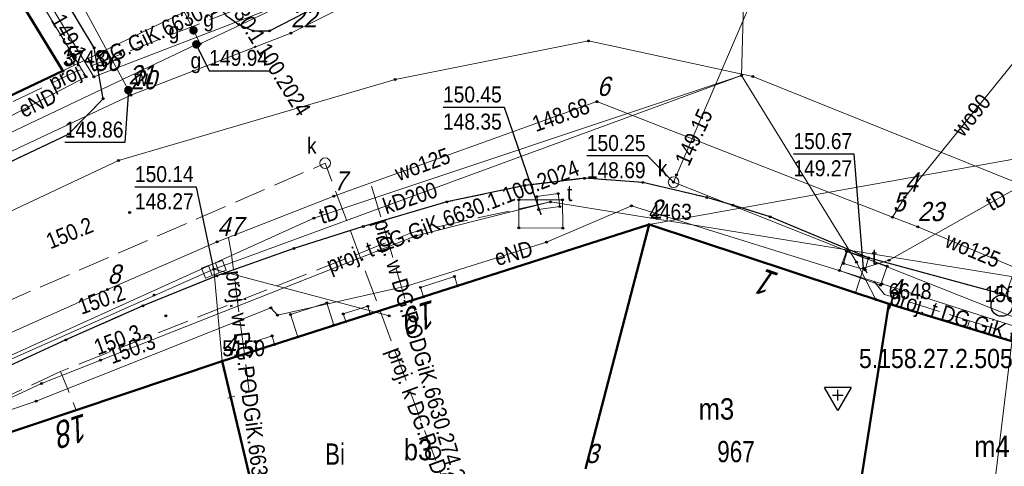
# Model space of a CAD drawing. Header units: metres. Extents: x 5551907 to 5556416, y 5709283 to 5712755.
# Tile 47 of 100: x 5554581 to 5554627, y 5710566 to 5710587. Entities that reach past the tile are written whole.
import ezdxf
from ezdxf.enums import TextEntityAlignment as Align

# ---------------------------------------------------------------- set-up
doc = ezdxf.new("R2010")
doc.units = ezdxf.units.M
for name, pattern in [('1.0_0.5', [1.5, 1, -0.5]), ('1.5_0.5', [2, 1.5, -0.5]), ('219-500', [0])]:
    doc.linetypes.add(name, pattern=pattern)
doc.layers.get('0').update_dxf_attribs({"color": 2, "lineweight": 5})
doc.styles.get("Standard").update_dxf_attribs({"font": 'Working1250', "width": 0.75})

# ---------------------------------------------------------------- blocks, each defined once
blk = doc.blocks.new('PUNKTBUD')
at = {"color": 0}
blk.add_circle((0, 0), 0.045, dxfattribs=at)
blk = doc.blocks.new('203')
at = {"linetype": 'Continuous', "lineweight": 0}
h = blk.add_hatch(color=0, dxfattribs=at)
edge = h.paths.add_edge_path()
edge.add_arc((0, 0), 0.045, 0, 360)
blk = doc.blocks.new('PW01')
at = {"linetype": 'Continuous', "lineweight": 13}
h = blk.add_hatch(color=0, dxfattribs=at)
edge = h.paths.add_edge_path()
edge.add_arc((0, 0), 0.045, 0, 360)
blk = doc.blocks.new('US22')
at = {"color": 0, "linetype": 'Continuous', "lineweight": 13}
blk.add_circle((0, 0), 0.25, dxfattribs=at)
blk = doc.blocks.new('US05')
at = {"color": 0, "linetype": 'Continuous', "lineweight": 13}
for p, q in [((-0.525, -0.25), (-0.525, 0.25)), ((-0.525, 0.25), (-0.175, 0.25)), ((-0.175, -0.25), (-0.175, 0.25)), ((-0.175, 0.25), (0.175, 0.25)), ((0.175, -0.25), (0.175, 0.25)), ((0.175, 0.25), (0.525, 0.25)), ((0.525, -0.25), (0.525, 0.25)), ((-0.525, -0.25), (-0.175, -0.25)), ((-0.175, -0.25), (0.175, -0.25)), ((0.175, -0.25), (0.525, -0.25))]:
    blk.add_line(p, q, dxfattribs=at)
blk = doc.blocks.new('US25')
at = {"linetype": 'Continuous', "lineweight": 0}
h = blk.add_hatch(color=0, dxfattribs=at)
edge = h.paths.add_edge_path()
edge.add_arc((0, 0), 0.2, 0, 360)
blk = doc.blocks.new('PIKIETAW1891')
at = {"color": 0}
blk.add_circle((0, 0), 0.045, dxfattribs=at)
blk = doc.blocks.new('US15')
at = {"color": 0, "linetype": 'Continuous', "lineweight": 13}
blk.add_circle((0, 0), 0.25, dxfattribs=at)
blk = doc.blocks.new('SUWH')
at = {"color": 0, "linetype": 'Continuous'}
for p in [(-0.354, 0.646), (0, 0.5), (0.354, 0.646)]:
    blk.add_line(p, (0, 1), dxfattribs=at)
blk.add_circle((0, 0), 0.5, dxfattribs=at)
blk = doc.blocks.new('OSSH')
at = {"color": 0}
for p, q in [((0, -0.721), (-0.624, 0.362)), ((0.626, 0.362), (-0.624, 0.362)), ((-0.25, 0), (0.25, 0)), ((0.626, 0.362), (0, -0.721)), ((0, -0.25), (0, 0.25))]:
    blk.add_line(p, q, dxfattribs=at)

msp = doc.modelspace()

# ---------------------------------------------------------------- linework, layer by layer
at = {"layer": '218-kontur użytku gruntowego', "color": 3, "linetype": 'CONTINUOUS', "lineweight": 18, "flags": 128}
for points in [[(5554582.58, 5710584.92), (5554577.31, 5710593.54)], [(5554577.31, 5710593.54), (5554582.58, 5710584.92)], [(5554566.39, 5710577.24), (5554582.58, 5710584.92)], [(5554582.58, 5710584.92), (5554566.39, 5710577.24)], [(5554610.13, 5710577.71), (5554590.07, 5710571.3)], [(5554590.07, 5710571.3), (5554610.13, 5710577.71)], [(5554610.13, 5710577.71), (5554607.14, 5710566.24)], [(5554607.14, 5710566.24), (5554610.13, 5710577.71)], [(5554621.39, 5710573.98), (5554610.13, 5710577.71)], [(5554610.13, 5710577.71), (5554621.39, 5710573.98)], [(5554633.71, 5710570.24), (5554621.39, 5710573.98)], [(5554621.39, 5710573.98), (5554633.71, 5710570.24)], [(5554590.07, 5710571.3), (5554576.33, 5710566.7)], [(5554576.33, 5710566.7), (5554590.07, 5710571.3)], [(5554592.59, 5710560.71), (5554590.07, 5710571.3)], [(5554590.07, 5710571.3), (5554592.59, 5710560.71)]]:
    msp.add_lwpolyline(points, dxfattribs=at)
at = {"layer": '219-działka ewidencyjna', "color": 7, "linetype": '219-500', "lineweight": 18, "flags": 128}
for points in [[(5554577.31, 5710593.54), (5554582.58, 5710584.92)], [(5554590.94, 5710588.99), (5554582.58, 5710584.92)], [(5554582.58, 5710584.92), (5554566.39, 5710577.24)], [(5554640.8, 5710583.2), (5554610.13, 5710577.71)], [(5554610.13, 5710577.71), (5554590.07, 5710571.3)], [(5554610.13, 5710577.71), (5554621.39, 5710573.98)], [(5554621.39, 5710573.98), (5554619.58, 5710562.45)], [(5554621.39, 5710573.98), (5554633.71, 5710570.24)], [(5554590.07, 5710571.3), (5554576.33, 5710566.7)], [(5554590.07, 5710571.3), (5554592.59, 5710560.71)]]:
    msp.add_lwpolyline(points, dxfattribs=at)
at = {"layer": '312-budynek ewidencyjny', "color": 7, "linetype": 'CONTINUOUS', "lineweight": 50, "flags": 128}
for points in [[(5554578.9, 5710590.94), (5554582.58, 5710584.92)], [(5554582.58, 5710584.92), (5554566.39, 5710577.24)], [(5554590.07, 5710571.3), (5554610.13, 5710577.71)], [(5554610.13, 5710577.71), (5554607.14, 5710566.24)], [(5554607.14, 5710566.24), (5554610.13, 5710577.71)], [(5554610.13, 5710577.71), (5554621.39, 5710573.98)], [(5554621.39, 5710573.98), (5554619.58, 5710562.45)], [(5554619.58, 5710562.45), (5554621.39, 5710573.98)], [(5554621.39, 5710573.98), (5554633.71, 5710570.24)], [(5554576.33, 5710566.7), (5554590.07, 5710571.3)], [(5554590.07, 5710571.3), (5554592.59, 5710560.71)], [(5554592.59, 5710560.71), (5554590.07, 5710571.3)]]:
    msp.add_lwpolyline(points, dxfattribs=at)
at = {"layer": 'chodnik', "color": 7, "linetype": '1.0_0.5', "lineweight": 18, "flags": 128}
for points in [[(5554580.73, 5710602.65), (5554589.28, 5710588.68), (5554590.26, 5710587.53), (5554590.85, 5710587.1), (5554591.52, 5710586.8), (5554592.29, 5710586.8), (5554603.4, 5710592.52), (5554615.15, 5710598.69), (5554617.21, 5710600.11), (5554618.71, 5710601.51), (5554618.99, 5710602.3), (5554618.94, 5710603.08), (5554618.27, 5710604.43), (5554617.52, 5710605.64), (5554609.56, 5710618.13), (5554603.83, 5710627.01), (5554603.24, 5710626.33), (5554608.74, 5710617.37), (5554609.9, 5710615.59), (5554611.61, 5710612.8), (5554614.01, 5710608.88), (5554615.06, 5710607.18), (5554617.8, 5710602.71), (5554616.61, 5710602.1), (5554609.38, 5710598.35), (5554607.6, 5710597.42), (5554602.95, 5710594.88), (5554590.94, 5710588.99), (5554587.37, 5710594.92), (5554582.25, 5710603.3)], [(5554530.05, 5710619.41), (5554536.9, 5710612.33), (5554538.94, 5710609.72), (5554540.25, 5710607.98), (5554541.46, 5710605.96), (5554548.74, 5710591.8), (5554550.96, 5710587.28), (5554551.74, 5710585.5), (5554552.4, 5710583.46), (5554554.54, 5710574.58), (5554555.2, 5710572.88), (5554555.73, 5710572.18), (5554556.14, 5710571.5), (5554557.22, 5710570.54), (5554558, 5710570.33), (5554558.91, 5710570.55), (5554570.69, 5710576.2), (5554582.84, 5710581.95), (5554584.47, 5710583.62), (5554584.05, 5710586.01), (5554575.05, 5710600.93), (5554573.43, 5710600.07), (5554576.91, 5710594.2), (5554577.31, 5710593.54), (5554578.9, 5710590.94), (5554582.58, 5710584.92), (5554566.39, 5710577.24), (5554555.92, 5710572.27), (5554553.04, 5710584.99), (5554549.6, 5710591.99), (5554546.51, 5710597.98), (5554542.07, 5710607.06), (5554540.4, 5710609.06), (5554537.53, 5710612.99), (5554535.31, 5710615.35), (5554530.03, 5710620.64)], [(5554701.94, 5710544.3), (5554700.74, 5710545.72), (5554686.94, 5710550.95), (5554676.86, 5710554.79), (5554657.36, 5710562.45), (5554644.05, 5710567.69), (5554634.22, 5710571.59), (5554626.43, 5710574.52), (5554620.44, 5710576.15), (5554615.82, 5710578.07), (5554614.07, 5710578.62), (5554612.84, 5710578.98), (5554609.83, 5710579.69), (5554607.1, 5710579.88), (5554604.29, 5710579.54), (5554600.63, 5710578.77), (5554596.7, 5710577.62), (5554593.44, 5710576.59), (5554589.82, 5710575.3), (5554586.34, 5710573.89), (5554582.72, 5710572.29), (5554575.58, 5710569.01), (5554564.32, 5710563.87), (5554562.8, 5710562.57), (5554562.14, 5710560.52), (5554562.19, 5710557.43), (5554569.93, 5710560.88), (5554577.48, 5710564.19), (5554576.33, 5710566.7), (5554590.07, 5710571.3), (5554610.13, 5710577.71), (5554621.39, 5710573.98), (5554633.71, 5710570.24), (5554643.52, 5710566.58), (5554644.29, 5710566.22), (5554644.46, 5710566.66), (5554645.25, 5710566.29), (5554645.11, 5710565.84), (5554645.84, 5710565.51), (5554645.96, 5710565.94), (5554646.76, 5710565.6), (5554646.6, 5710565.15), (5554648.61, 5710564.22), (5554648.79, 5710564.71), (5554649.54, 5710564.32), (5554649.37, 5710563.87), (5554650.83, 5710563.19), (5554650.97, 5710563.67), (5554651.74, 5710563.33), (5554651.6, 5710562.84), (5554652.55, 5710562.39), (5554652.72, 5710562.88), (5554653.52, 5710562.52), (5554653.37, 5710562.02), (5554654.28, 5710561.6), (5554654.43, 5710562.07), (5554655.19, 5710561.74), (5554655.01, 5710561.26), (5554657.89, 5710559.92), (5554658.33, 5710559.41), (5554673.9, 5710553.35), (5554680.52, 5710550.71), (5554691.66, 5710546.4), (5554700.19, 5710543.25), (5554700.94, 5710541.59), (5554701.56, 5710541.41), (5554701.89, 5710542.53)]]:
    msp.add_lwpolyline(points, close=True, dxfattribs=at)
at = {"layer": 'inny obiekt trwale związany z budynkiem (powierzchnia)', "color": 7, "linetype": 'CONTINUOUS', "lineweight": 18, "flags": 128}
for points in [[(5554599.53, 5710574.31), (5554599.39, 5710574.76), (5554600.98, 5710575.27), (5554601.12, 5710574.83)], [(5554593.63, 5710572.43), (5554593.28, 5710573.49), (5554594.98, 5710574.03), (5554595.32, 5710572.98)], [(5554595.88, 5710573.15), (5554595.76, 5710573.51), (5554596.91, 5710573.87), (5554597.02, 5710573.52)], [(5554591.73, 5710571.82), (5554591.6, 5710572.22), (5554592.41, 5710572.48), (5554592.53, 5710572.08)]]:
    msp.add_lwpolyline(points, close=True, dxfattribs=at)
at = {"layer": 'jezdnia', "color": 7, "linetype": '1.5_0.5', "lineweight": 18, "flags": 128}
msp.add_lwpolyline([(5554558, 5710570.33), (5554562.14, 5710560.52), (5554562.8, 5710562.57), (5554564.32, 5710563.87), (5554575.58, 5710569.01), (5554582.72, 5710572.29), (5554586.34, 5710573.89), (5554589.82, 5710575.3), (5554593.44, 5710576.59), (5554596.7, 5710577.62), (5554600.63, 5710578.77), (5554604.29, 5710579.54), (5554607.1, 5710579.88), (5554609.83, 5710579.69), (5554612.84, 5710578.98), (5554614.07, 5710578.62), (5554615.82, 5710578.07), (5554620.44, 5710576.15), (5554626.43, 5710574.52), (5554634.22, 5710571.59), (5554644.05, 5710567.69), (5554657.36, 5710562.45), (5554676.86, 5710554.79), (5554686.94, 5710550.95), (5554700.74, 5710545.72), (5554701.94, 5710544.3), (5554701.89, 5710542.53), (5554701.56, 5710541.41), (5554707.44, 5710538.78), (5554708.55, 5710539.84), (5554708.99, 5710540.24), (5554709.69, 5710540.89), (5554710.98, 5710541.56), (5554712.5, 5710541.41), (5554720.5, 5710538.63), (5554736.78, 5710533.06), (5554749.57, 5710528.78), (5554763.55, 5710524.1), (5554766.07, 5710523.24), (5554782.69, 5710517.85), (5554796.57, 5710513.51), (5554803.14, 5710511.53), (5554825.07, 5710504.76), (5554823.27, 5710511.18), (5554815.61, 5710513.72), (5554799.99, 5710518.83), (5554799.5, 5710519.11), (5554799.2, 5710519.56), (5554798.33, 5710521.27), (5554797.28, 5710521.23), (5554795.45, 5710521.76), (5554793.69, 5710523.21), (5554792.64, 5710522.93), (5554791.5, 5710521.88), (5554790.13, 5710521.95), (5554787.1, 5710522.84), (5554785.11, 5710523.52), (5554778.56, 5710525.61), (5554774.22, 5710526.97), (5554762.58, 5710530.76), (5554751.26, 5710534.52), (5554742.89, 5710537.3), (5554729.82, 5710541.69), (5554714.25, 5710546.74), (5554710.37, 5710548.38), (5554698.78, 5710552.52), (5554689.57, 5710555.85), (5554675.18, 5710561.06), (5554672.78, 5710561.9), (5554663.58, 5710565.38), (5554657.23, 5710567.94), (5554654.48, 5710569.13), (5554649.98, 5710571.75), (5554646.71, 5710574.28), (5554643.71, 5710577.08), (5554641.01, 5710580.08), (5554638.74, 5710583.42), (5554633.75, 5710592.48), (5554633.91, 5710593.77), (5554634.91, 5710595.04), (5554633.01, 5710599.07), (5554631.32, 5710598.71), (5554629.63, 5710599.6), (5554625.95, 5710606.2), (5554625.71, 5710607.17), (5554626.02, 5710607.96), (5554642.85, 5710629.44), (5554638.66, 5710629.24), (5554632.54, 5710621.1), (5554625.82, 5710612.21), (5554623.73, 5710611.37), (5554622.02, 5710612.5), (5554609.82, 5710629.69), (5554603.83, 5710627.01), (5554609.56, 5710618.13), (5554617.52, 5710605.64), (5554618.27, 5710604.43), (5554618.94, 5710603.08), (5554618.99, 5710602.3), (5554618.71, 5710601.51), (5554617.21, 5710600.11), (5554615.15, 5710598.69), (5554603.4, 5710592.52), (5554592.29, 5710586.8), (5554591.52, 5710586.8), (5554590.85, 5710587.1), (5554590.26, 5710587.53), (5554589.28, 5710588.68), (5554580.73, 5710602.65), (5554575.05, 5710600.93), (5554584.05, 5710586.01), (5554584.47, 5710583.62), (5554582.84, 5710581.95), (5554570.69, 5710576.2), (5554558.91, 5710570.55)], close=True, dxfattribs=at)
at = {"layer": 'krawężnik', "color": 7, "linetype": 'CONTINUOUS', "lineweight": 25, "flags": 128}
for points in [[(5554580.73, 5710602.65), (5554589.28, 5710588.68), (5554590.26, 5710587.53), (5554590.85, 5710587.1), (5554591.52, 5710586.8), (5554592.29, 5710586.8), (5554603.4, 5710592.52), (5554615.15, 5710598.69), (5554617.21, 5710600.11), (5554618.71, 5710601.51), (5554618.99, 5710602.3), (5554618.94, 5710603.08), (5554618.27, 5710604.43), (5554617.52, 5710605.64), (5554609.56, 5710618.13), (5554603.83, 5710627.01)], [(5554530.05, 5710619.41), (5554536.9, 5710612.33), (5554538.94, 5710609.72), (5554540.25, 5710607.98), (5554541.46, 5710605.96), (5554548.74, 5710591.8), (5554550.96, 5710587.28), (5554551.74, 5710585.5), (5554552.4, 5710583.46), (5554554.54, 5710574.58), (5554555.2, 5710572.88), (5554555.73, 5710572.18), (5554556.14, 5710571.5), (5554557.22, 5710570.54), (5554558, 5710570.33), (5554558.91, 5710570.55), (5554570.69, 5710576.2), (5554582.84, 5710581.95), (5554584.47, 5710583.62), (5554584.05, 5710586.01), (5554575.05, 5710600.93)], [(5554634.22, 5710571.59), (5554626.43, 5710574.52), (5554620.44, 5710576.15), (5554615.82, 5710578.07), (5554614.07, 5710578.62), (5554612.84, 5710578.98), (5554609.83, 5710579.69), (5554607.1, 5710579.88), (5554604.29, 5710579.54), (5554600.63, 5710578.77), (5554596.7, 5710577.62), (5554593.44, 5710576.59), (5554589.82, 5710575.3), (5554586.34, 5710573.89), (5554582.72, 5710572.29), (5554575.58, 5710569.01), (5554564.32, 5710563.87), (5554562.8, 5710562.57), (5554562.14, 5710560.52), (5554562.19, 5710557.43)]]:
    msp.add_lwpolyline(points, dxfattribs=at)
at = {"layer": 'przewód elektroenergetyczny podziemny', "color": 1, "linetype": 'CONTINUOUS', "lineweight": 18, "flags": 128}
for points in [[(5554743.5, 5710651.51), (5554730.66, 5710642.4), (5554721.73, 5710637.34), (5554709.05, 5710631.46), (5554706.29, 5710636.77), (5554691.58, 5710629.29), (5554676.4, 5710622.17), (5554643.26, 5710604.68), (5554631.88, 5710599.03), (5554628.03, 5710604.51), (5554618.42, 5710600.52), (5554598.73, 5710590.31), (5554584.04, 5710584.65), (5554571.96, 5710604.65), (5554563.95, 5710617.02), (5554555.71, 5710632), (5554544.41, 5710649.74), (5554530.65, 5710671.55), (5554500.98, 5710648.51), (5554494.46, 5710639.26)], [(5554574.14, 5710579.7), (5554583.67, 5710584.65), (5554549.09, 5710641.49), (5554545.38, 5710647.18), (5554531.24, 5710670.99)], [(5554556.79, 5710555.59), (5554569.67, 5710561.03), (5554576.34, 5710564.36), (5554575.78, 5710567.56), (5554581.33, 5710569.41), (5554592.35, 5710573.8), (5554592.67, 5710573.45), (5554598.77, 5710574.83), (5554605.31, 5710576.88), (5554609.3, 5710578.59), (5554621.07, 5710574.92), (5554632.35, 5710571.33), (5554633.76, 5710571.39), (5554648.72, 5710565.28)]]:
    msp.add_lwpolyline(points, dxfattribs=at)
at = {"layer": 'przewód gazowy', "color": 40, "linetype": 'CONTINUOUS', "lineweight": 18, "flags": 128}
for points in [[(5554534.9, 5710676.33), (5554535.22, 5710675.59), (5554535.75, 5710674.79), (5554545.14, 5710658.32), (5554550.12, 5710649.79), (5554550.16, 5710649.73), (5554552.95, 5710645.18), (5554555.53, 5710640.96), (5554561.93, 5710630.4), (5554565.95, 5710624.01), (5554566.14, 5710623.72), (5554571.17, 5710615.27), (5554571.92, 5710614), (5554576.63, 5710606.28), (5554582.68, 5710596.58), (5554587.77, 5710588.7), (5554588.08, 5710588.11), (5554588.72, 5710586.83), (5554589.03, 5710586.19)], [(5554589.03, 5710586.19), (5554612.16, 5710597.12), (5554624.07, 5710602.22), (5554624.32, 5710602.44)], [(5554589.03, 5710586.19), (5554588.85, 5710586.17), (5554576.93, 5710580.51), (5554570.9, 5710577.65), (5554569.93, 5710577.18), (5554561.28, 5710572.98), (5554558.2, 5710571.48), (5554556.84, 5710571.04), (5554551.07, 5710569)]]:
    msp.add_lwpolyline(points, dxfattribs=at)
at = {"layer": 'przewód kanalizacyjny', "color": 34, "linetype": 'CONTINUOUS', "lineweight": 18, "flags": 128}
for points in [[(5554622.18, 5710605.01), (5554611.28, 5710579.7), (5554627.32, 5710573.34), (5554648.75, 5710565.48)], [(5554558.8, 5710544.67), (5554558.09, 5710545.69), (5554554.41, 5710559.51), (5554560.08, 5710561.96), (5554575.12, 5710569.16), (5554589.68, 5710575.61), (5554614.47, 5710584.71)], [(5554589.68, 5710575.61), (5554597.91, 5710573.42)], [(5554589.68, 5710575.61), (5554590.07, 5710571.3)], [(5554627.32, 5710573.34), (5554625.65, 5710559.7), (5554628.38, 5710558.13), (5554622.14, 5710554.42)]]:
    msp.add_lwpolyline(points, dxfattribs=at)
at = {"layer": 'przewód kanalizacyjny - ob. projektowany', "color": 34, "linetype": '1.5_0.5', "lineweight": 18, "flags": 128}
msp.add_lwpolyline([(5554555.83, 5710563.62), (5554594.91, 5710580.59), (5554602.59, 5710559.95)], dxfattribs=at)
at = {"layer": 'przewód telekomunikacyjny podziemny', "color": 30, "linetype": 'CONTINUOUS', "lineweight": 18, "flags": 128}
for points in [[(5554615.9, 5710600.21), (5554615.89, 5710598.45), (5554614.73, 5710594.25), (5554614.47, 5710584.71), (5554619.87, 5710575.94)], [(5554374.01, 5710454.75), (5554369.95, 5710464.56), (5554368.86, 5710465.36), (5554380.31, 5710483.95), (5554389.55, 5710494.24), (5554395.67, 5710499.5), (5554427.9, 5710522.38), (5554455.78, 5710532.81), (5554483.92, 5710541.5), (5554524.38, 5710553.96), (5554539.21, 5710559.79), (5554555.97, 5710566.98), (5554585.2, 5710580.72), (5554598.19, 5710584.52), (5554607.28, 5710586.33), (5554615.01, 5710584.66), (5554643.84, 5710573.06)], [(5554620.2, 5710575.66), (5554621.41, 5710576.03), (5554637.85, 5710585.32), (5554638.72, 5710584.84)], [(5554557.16, 5710558.92), (5554574.23, 5710568.9), (5554594.38, 5710578.01), (5554614.47, 5710584.71)], [(5554605.5, 5710578.77), (5554599.17, 5710577.18), (5554581.58, 5710570.25), (5554557.16, 5710558.92)], [(5554605.5, 5710578.77), (5554652.39, 5710571.18), (5554653.59, 5710570.42)], [(5554619.87, 5710575.94), (5554620.78, 5710574.19)]]:
    msp.add_lwpolyline(points, dxfattribs=at)
at = {"layer": 'przewód telekomunikacyjny podziemny - ob. projektowany', "color": 30, "linetype": '1.5_0.5', "lineweight": 18, "flags": 128}
for points in [[(5554590.87, 5710587.86), (5554583.1, 5710584.85), (5554574.63, 5710580.79), (5554574.49, 5710581.08)], [(5554605.5, 5710578.77), (5554599, 5710577.34), (5554582.47, 5710570.81), (5554583.2, 5710569)], [(5554619.82, 5710574.5), (5554620.2, 5710575.66), (5554621.19, 5710574.43), (5554625.19, 5710573.19), (5554625.08, 5710572.86)], [(5554625.19, 5710573.19), (5554631.96, 5710571.11), (5554633.41, 5710570.88), (5554638.83, 5710568.99), (5554644.48, 5710566.77), (5554649.82, 5710564.33), (5554654.19, 5710562.32), (5554656.13, 5710562.7), (5554667.05, 5710558.18), (5554666.29, 5710556.31)], [(5554582.47, 5710570.81), (5554574.19, 5710566.94), (5554564.63, 5710562.48), (5554566.16, 5710559.22)]]:
    msp.add_lwpolyline(points, dxfattribs=at)
at = {"layer": 'przewód wodociągowy', "color": 5, "linetype": 'CONTINUOUS', "lineweight": 18, "flags": 128}
for points in [[(5554585.77, 5710583.79), (5554585.66, 5710584.02), (5554579.62, 5710595.14), (5554579.41, 5710595.39), (5554578.94, 5710596.12), (5554569.15, 5710611.82), (5554559.96, 5710627.42), (5554556.61, 5710632.87), (5554554.89, 5710635.68), (5554550.67, 5710642.56), (5554549.62, 5710644.18)], [(5554621.3, 5710600.74), (5554593.3, 5710586.7), (5554585.77, 5710583.79)], [(5554621.57, 5710578.05), (5554622.15, 5710578.99), (5554633.11, 5710592.56), (5554632.93, 5710593.64), (5554632.59, 5710594.3)], [(5554585.77, 5710583.79), (5554554.35, 5710569.03)], [(5554562.72, 5710559.46), (5554561.07, 5710564.09), (5554574.08, 5710569.94), (5554584.68, 5710574.66), (5554589.83, 5710576.9), (5554595.31, 5710579.04), (5554607.68, 5710583.48), (5554621.57, 5710578.05)], [(5554621.57, 5710578.05), (5554622.75, 5710577.6), (5554628.88, 5710575.04), (5554629.18, 5710574.94)]]:
    msp.add_lwpolyline(points, dxfattribs=at)
at = {"layer": 'przewód wodociągowy - ob. projektowany', "color": 5, "linetype": '1.5_0.5', "lineweight": 18, "flags": 128}
for points in [[(5554597.09, 5710579.51), (5554598.75, 5710573.91)], [(5554590.36, 5710577.08), (5554590.49, 5710576.4), (5554591.34, 5710569.85), (5554590.34, 5710569.56)], [(5554627.32, 5710575.62), (5554626.7, 5710573.9)]]:
    msp.add_lwpolyline(points, dxfattribs=at)
at = {"layer": 'rzedna-Atr2', "color": 7, "flags": 128}
for points in [[(5554588.85, 5710586.17), (5554589.46, 5710584.93), (5554592.314, 5710584.93)], [(5554585.66, 5710584.02), (5554585.49, 5710581.56), (5554582.668, 5710581.56)], [(5554605.04, 5710578.21), (5554603.33, 5710583.21), (5554600.444, 5710583.21)], [(5554620.2, 5710575.66), (5554619.77, 5710581.02), (5554616.911, 5710581.02)], [(5554611.28, 5710579.7), (5554610.05, 5710580.93), (5554607.202, 5710580.93)], [(5554589.68, 5710575.61), (5554588.86, 5710579.47), (5554585.969, 5710579.47)]]:
    msp.add_lwpolyline(points, dxfattribs=at)
at = {"layer": 'właz do komory lub kanału', "color": 7, "linetype": 'CONTINUOUS', "lineweight": 18, "flags": 128}
for points in [[(5554604.93, 5710578.41), (5554604.85, 5710579.02), (5554605.86, 5710579.16), (5554605.94, 5710578.55)], [(5554604, 5710578.87), (5554606.06, 5710578.87), (5554606.07, 5710577.54), (5554604, 5710577.55)], [(5554619.4, 5710576.45), (5554621.32, 5710575.75), (5554621, 5710574.86), (5554619.08, 5710575.55)], [(5554619.43, 5710576.45), (5554620.44, 5710576.15), (5554620.28, 5710575.58), (5554619.26, 5710575.88)]]:
    msp.add_lwpolyline(points, close=True, dxfattribs=at)

# ---------------------------------------------------------------- block references
at = {"layer": '203-punkt graniczny', "color": 7, "linetype": 'CONTINUOUS', "lineweight": 18}
for p in [(5554582.58, 5710584.92), (5554610.13, 5710577.71), (5554621.39, 5710573.98), (5554590.07, 5710571.3)]:
    msp.add_blockref('203', p, dxfattribs=at)
at = {"layer": 'hydrant - ob. projektowany', "color": 5, "linetype": 'CONTINUOUS', "lineweight": 18}
msp.add_blockref('SUWH', (5554626.7, 5710573.9), dxfattribs=at)
at = {"layer": 'kratka ściekowa', "color": 34, "linetype": 'CONTINUOUS', "lineweight": 18, "rotation": 20.556}
msp.add_blockref('US05', (5554589.68, 5710575.61), dxfattribs=at)
at = {"layer": 'pikieta naturalna', "color": 7, "linetype": 'CONTINUOUS', "lineweight": 13}
for p in [(5554585.72, 5710578.28), (5554586.87, 5710574.4), (5554587.42, 5710573.42)]:
    msp.add_blockref('PW01', p, dxfattribs=at)
at = {"layer": 'Punkt budynku', "color": 5, "linetype": 'CONTINUOUS', "lineweight": 18}
for p in [(5554582.58, 5710584.92), (5554610.13, 5710577.71), (5554600.98, 5710575.27), (5554599.39, 5710574.76), (5554601.12, 5710574.83), (5554594.98, 5710574.03), (5554599.53, 5710574.31), (5554596.91, 5710573.87), (5554621.39, 5710573.98), (5554593.28, 5710573.49), (5554595.76, 5710573.51), (5554595.88, 5710573.15), (5554597.02, 5710573.52), (5554595.32, 5710572.98), (5554591.6, 5710572.22), (5554592.41, 5710572.48), (5554593.63, 5710572.43), (5554591.73, 5710571.82), (5554592.53, 5710572.08), (5554590.07, 5710571.3)]:
    msp.add_blockref('PUNKTBUD', p, dxfattribs=at)
at = {"layer": 'Punkt roboczy BDOT GESUT K1', "color": 6, "linetype": 'CONTINUOUS', "lineweight": 18}
for p in [(5554590.85, 5710587.1), (5554590.85, 5710587.1), (5554590.85, 5710587.1), (5554588.72, 5710586.83), (5554588.72, 5710586.83), (5554591.52, 5710586.8), (5554591.52, 5710586.8), (5554591.52, 5710586.8), (5554592.29, 5710586.8), (5554592.29, 5710586.8), (5554592.29, 5710586.8), (5554593.3, 5710586.7), (5554588.85, 5710586.17), (5554588.85, 5710586.17), (5554589.03, 5710586.19), (5554589.03, 5710586.19), (5554589.03, 5710586.19), (5554607.28, 5710586.33), (5554584.05, 5710586.01), (5554584.05, 5710586.01), (5554584.05, 5710586.01), (5554582.58, 5710584.92), (5554583.67, 5710584.65), (5554584.04, 5710584.65), (5554584.04, 5710584.65), (5554614.47, 5710584.71), (5554614.47, 5710584.71), (5554614.47, 5710584.71), (5554615.01, 5710584.66), (5554598.19, 5710584.52), (5554585.66, 5710584.02), (5554585.66, 5710584.02), (5554585.66, 5710584.02), (5554585.77, 5710583.79), (5554585.77, 5710583.79), (5554585.77, 5710583.79), (5554584.47, 5710583.62), (5554584.47, 5710583.62), (5554584.47, 5710583.62), (5554607.68, 5710583.48), (5554582.84, 5710581.95), (5554582.84, 5710581.95), (5554582.84, 5710581.95), (5554585.2, 5710580.72), (5554611.42, 5710580.04), (5554607.1, 5710579.88), (5554607.1, 5710579.88), (5554607.1, 5710579.88), (5554609.83, 5710579.69), (5554609.83, 5710579.69), (5554609.83, 5710579.69), (5554611.28, 5710579.7), (5554611.28, 5710579.7), (5554604.29, 5710579.54), (5554604.29, 5710579.54), (5554604.29, 5710579.54), (5554605.86, 5710579.16), (5554595.31, 5710579.04), (5554600.63, 5710578.77), (5554600.63, 5710578.77), (5554600.63, 5710578.77), (5554604, 5710578.87), (5554604.85, 5710579.02), (5554605.5, 5710578.77), (5554605.5, 5710578.77), (5554606.06, 5710578.87), (5554612.84, 5710578.98), (5554612.84, 5710578.98), (5554612.84, 5710578.98), (5554614.07, 5710578.62), (5554614.07, 5710578.62), (5554614.07, 5710578.62), (5554622.15, 5710578.99), (5554585.72, 5710578.28), (5554604.93, 5710578.41), (5554605.94, 5710578.55), (5554609.3, 5710578.59), (5554594.38, 5710578.01), (5554610.13, 5710577.71), (5554615.82, 5710578.07), (5554615.82, 5710578.07), (5554615.82, 5710578.07), (5554621.57, 5710578.05), (5554621.57, 5710578.05), (5554621.57, 5710578.05), (5554596.7, 5710577.62), (5554596.7, 5710577.62), (5554596.7, 5710577.62), (5554604, 5710577.55), (5554606.07, 5710577.54), (5554622.75, 5710577.6), (5554589.83, 5710576.9), (5554599.17, 5710577.18), (5554605.31, 5710576.88), (5554593.44, 5710576.59), (5554593.44, 5710576.59), (5554593.44, 5710576.59), (5554619.4, 5710576.45), (5554619.43, 5710576.45), (5554619.26, 5710575.88), (5554619.87, 5710575.94), (5554619.87, 5710575.94), (5554620.44, 5710576.15), (5554620.44, 5710576.15), (5554620.44, 5710576.15), (5554620.44, 5710576.15), (5554621.41, 5710576.03), (5554589.68, 5710575.61), (5554589.68, 5710575.61), (5554589.68, 5710575.61), (5554589.68, 5710575.61), (5554619.08, 5710575.55), (5554620.2, 5710575.66), (5554620.28, 5710575.58), (5554621.32, 5710575.75), (5554589.82, 5710575.3), (5554589.82, 5710575.3), (5554589.82, 5710575.3), (5554621.07, 5710574.92), (5554584.68, 5710574.66), (5554598.77, 5710574.83), (5554621, 5710574.86), (5554626.43, 5710574.52), (5554626.43, 5710574.52), (5554626.43, 5710574.52), (5554586.87, 5710574.4), (5554620.78, 5710574.19), (5554586.34, 5710573.89), (5554586.34, 5710573.89), (5554586.34, 5710573.89), (5554592.35, 5710573.8), (5554621.39, 5710573.98), (5554587.42, 5710573.42), (5554592.67, 5710573.45), (5554597.91, 5710573.42), (5554582.72, 5710572.29), (5554582.72, 5710572.29), (5554582.72, 5710572.29), (5554584.35, 5710571.34), (5554590.07, 5710571.3), (5554590.07, 5710571.3), (5554581.58, 5710570.25), (5554581.33, 5710569.41)]:
    msp.add_blockref('PIKIETAW1891', p, dxfattribs=at)
at = {"layer": 'rzedna', "color": 40, "linetype": 'CONTINUOUS', "lineweight": 18}
for p in [(5554588.72, 5710586.83), (5554588.85, 5710586.17)]:
    msp.add_blockref('PW01', p, dxfattribs=at)
at = {"layer": 'rzedna', "color": 1, "linetype": 'CONTINUOUS', "lineweight": 18}
msp.add_blockref('PW01', (5554584.04, 5710584.65), dxfattribs=at)
at = {"layer": 'rzedna', "color": 5, "linetype": 'CONTINUOUS', "lineweight": 18}
msp.add_blockref('PW01', (5554585.66, 5710584.02), dxfattribs=at)
at = {"layer": 'rzedna', "color": 34, "linetype": 'CONTINUOUS', "lineweight": 18}
for p in [(5554611.42, 5710580.04), (5554611.28, 5710579.7)]:
    msp.add_blockref('PW01', p, dxfattribs=at)
at = {"layer": 'rzedna', "color": 30, "linetype": 'CONTINUOUS', "lineweight": 18}
for p in [(5554605.04, 5710578.21), (5554620.2, 5710575.66), (5554584.35, 5710571.34)]:
    msp.add_blockref('PW01', p, dxfattribs=at)
at = {"layer": 'rzedna', "color": 34, "linetype": 'CONTINUOUS', "lineweight": 18, "rotation": 20.556}
msp.add_blockref('PW01', (5554589.68, 5710575.61), dxfattribs=at)
at = {"layer": 'rzedna - ob. w budowie', "color": 7, "linetype": 'CONTINUOUS', "lineweight": 18}
msp.add_blockref('PW01', (5554607.68, 5710583.48), dxfattribs=at)
at = {"layer": 'studnia kanalizacyjna - ob. projektowany', "color": 34, "linetype": 'CONTINUOUS', "lineweight": 18}
msp.add_blockref('US15', (5554594.91, 5710580.59), dxfattribs=at)
at = {"layer": 'Szczegółowa osnowa geodezyjna wysokościowa', "color": 7, "linetype": 'CONTINUOUS', "lineweight": 18}
msp.add_blockref('OSSH', (5554618.99, 5710569.7), dxfattribs=at)
at = {"layer": 'właz do komory lub kanału - okrągły', "color": 7, "linetype": 'CONTINUOUS', "lineweight": 18}
msp.add_blockref('US22', (5554611.28, 5710579.7), dxfattribs=at)
at = {"layer": 'zasuwa lub zawór', "color": 40, "linetype": 'CONTINUOUS', "lineweight": 18}
for p in [(5554588.72, 5710586.83), (5554588.85, 5710586.17)]:
    msp.add_blockref('US25', p, dxfattribs=at)
at = {"layer": 'zasuwa lub zawór', "color": 5, "linetype": 'CONTINUOUS', "lineweight": 18}
msp.add_blockref('US25', (5554585.66, 5710584.02), dxfattribs=at)

# ---------------------------------------------------------------- texts
at = {"layer": '203-punkt graniczny-Atr103', "color": 7, "width": 0.9}
for s, p in [('3748', (5554582.58, 5710584.92)), ('3748', (5554582.58, 5710584.92)), ('4463', (5554610.13, 5710577.71)), ('4463', (5554610.13, 5710577.71)), ('6648', (5554621.39, 5710573.98)), ('6648', (5554621.39, 5710573.98)), ('5150', (5554590.07, 5710571.3)), ('5150', (5554590.07, 5710571.3))]:
    msp.add_text(s, height=0.75, dxfattribs=at).set_placement(p, align=Align.BOTTOM_LEFT)
at = {"layer": '210-oznaczenie konturu użytku gruntowego', "color": 3, "linetype": 'CONTINUOUS', "lineweight": 18, "width": 0.79}
msp.add_text('Bi', height=1, dxfattribs=at).set_placement((5554594.9, 5710566.43))
at = {"layer": '238-Punkt adresowy budynku', "color": 7, "linetype": 'CONTINUOUS', "lineweight": 25, "oblique": 15, "width": 0.79}
for s, rotation, p in [('1', 160.388, (5554615.95, 5710575.52)), ('19', 196.41, (5554599.28, 5710573.98)), ('18', 197.183, (5554582.92, 5710568.64))]:
    msp.add_text(s, height=1.25, rotation=rotation, dxfattribs=at).set_placement(p, align=Align.CENTER)
at = {"layer": '312-oznaczenie budynku ewidencyjnego', "color": 7, "linetype": 'CONTINUOUS', "lineweight": 18, "width": 0.79}
msp.add_text('967', height=1, dxfattribs=at).set_placement((5554613.33, 5710567.55), align=Align.TOP_LEFT)
at = {"layer": '312-oznaczenie budynku ewidencyjnego-Atr117', "color": 7, "width": 0.9}
for s, p in [('m3', (5554613.29, 5710569.05)), ('b3', (5554599.27, 5710567.14)), ('m4', (5554626.24, 5710567.29))]:
    msp.add_text(s, height=1, dxfattribs=at).set_placement(p, align=Align.MIDDLE_CENTER)
at = {"layer": 'pikieta naturalna-Atr2', "color": 7, "width": 0.9}
for s, rotation, p in [('150.2', 22.187, (5554581.99, 5710576.54)), ('150.2', 18.97, (5554583.45, 5710573.47)), ('150.3', 20.344, (5554584.22, 5710571.56))]:
    msp.add_text(s, height=0.75, rotation=rotation, dxfattribs=at).set_placement(p)
at = {"layer": 'przewód elektroenergetyczny podziemny-Atr1', "color": 1, "width": 0.9}
for rotation, p in [(26.135, (5554580.58, 5710583.04)), (16.106, (5554602.89, 5710576.12))]:
    msp.add_text('eND', height=0.75, rotation=rotation, dxfattribs=at).set_placement(p, align=Align.MIDDLE_LEFT)
at = {"layer": 'przewód kanalizacyjny - ob. projektowany-Atr1', "color": 34, "width": 0.9}
msp.add_text('proj. k DG.PODGiK.6630.274.2019', height=0.75, rotation=290.409, dxfattribs=at).set_placement((5554598.14, 5710571.91), align=Align.MIDDLE_LEFT)
at = {"layer": 'przewód kanalizacyjny-Atr1', "color": 34, "width": 0.9}
msp.add_text('kD200', height=0.75, rotation=18.846, dxfattribs=at).set_placement((5554597.66, 5710578.54), align=Align.MIDDLE_LEFT)
at = {"layer": 'przewód telekomunikacyjny podziemny - ob. projektowany-Atr1', "color": 30, "width": 0.9}
for rotation, p in [(302.095, (5554587.24, 5710593.64)), (25.61, (5554581.99, 5710584.32)), (21.556, (5554595.02, 5710575.77)), (342.776, (5554621.49, 5710574.34))]:
    msp.add_text('proj. t DG.GiK.6630.1.100.2024', height=0.75, rotation=rotation, dxfattribs=at).set_placement(p, align=Align.MIDDLE_LEFT)
at = {"layer": 'przewód telekomunikacyjny podziemny-Atr1', "color": 30, "width": 0.9}
for rotation, p in [(28.152, (5554626.04, 5710578.65)), (17.134, (5554594.65, 5710578.09))]:
    msp.add_text('tD', height=0.75, rotation=rotation, dxfattribs=at).set_placement(p, align=Align.MIDDLE_LEFT)
at = {"layer": 'przewód wodociągowy - ob. projektowany-Atr1', "color": 5, "width": 0.9}
for rotation, p in [(286.511, (5554597.55, 5710577.94)), (277.394, (5554590.6, 5710575.55))]:
    msp.add_text('proj. w DG.PODGiK.6630.274.2019', height=0.75, rotation=rotation, dxfattribs=at).set_placement(p, align=Align.MIDDLE_LEFT)
at = {"layer": 'przewód wodociągowy-Atr1', "color": 5, "width": 0.9}
for s, rotation, p in [('wo90', 51.073, (5554624.59, 5710582.01)), ('wo125', 19.745, (5554598.23, 5710580.09)), ('wo125', 337.333, (5554624.12, 5710577.03))]:
    msp.add_text(s, height=0.75, rotation=rotation, dxfattribs=at).set_placement(p, align=Align.MIDDLE_LEFT)
at = {"layer": 'Punkt budynku-Atr104', "color": 5, "oblique": 15, "width": 0.9}
for s, p in [('5', (5554582.58, 5710584.92)), ('2', (5554610.13, 5710577.71)), ('4', (5554621.39, 5710573.98)), ('4', (5554590.07, 5710571.3)), ('3', (5554607.14, 5710566.24))]:
    msp.add_text(s, height=0.9, dxfattribs=at).set_placement(p, align=Align.BOTTOM_LEFT)
at = {"layer": 'Punkt roboczy BDOT GESUT K1-Atr103', "color": 6, "oblique": 15, "width": 0.9}
for s, p in [('22', (5554593.3, 5710586.7)), ('36', (5554584.04, 5710584.65)), ('36', (5554584.04, 5710584.65)), ('21', (5554585.66, 5710584.02)), ('21', (5554585.66, 5710584.02)), ('21', (5554585.66, 5710584.02)), ('20', (5554585.77, 5710583.79)), ('20', (5554585.77, 5710583.79)), ('6', (5554607.68, 5710583.48)), ('7', (5554595.31, 5710579.04)), ('4', (5554622.15, 5710578.99)), ('5', (5554621.57, 5710578.05)), ('5', (5554621.57, 5710578.05)), ('5', (5554621.57, 5710578.05)), ('23', (5554622.75, 5710577.6)), ('47', (5554589.83, 5710576.9)), ('8', (5554584.68, 5710574.66))]:
    msp.add_text(s, height=0.9, dxfattribs=at).set_placement(p, align=Align.BOTTOM_LEFT)
at = {"layer": 'rzedna - ob. w budowie-Atr2', "color": 7, "width": 0.9}
msp.add_text('148.68', height=0.75, rotation=19.745, dxfattribs=at).set_placement((5554604.68, 5710582.4), align=Align.MIDDLE_LEFT)
msp.add_text('150.84', height=0.75, dxfattribs=at).set_placement((5554625.89, 5710574.07))
at = {"layer": 'rzedna-Atr2', "color": 1, "width": 0.9}
msp.add_text('149.1', height=0.75, rotation=299.836, dxfattribs=at).set_placement((5554582.32, 5710587.51), align=Align.MIDDLE_LEFT)
at = {"layer": 'rzedna-Atr2', "color": 40, "width": 0.9}
msp.add_text('149.94', height=0.75, dxfattribs=at).set_placement((5554589.46, 5710584.938), align=Align.BOTTOM_LEFT)
at = {"layer": 'rzedna-Atr2', "color": 30, "width": 0.9}
for s, p in [('150.45', (5554600.444, 5710583.218)), ('150.67', (5554616.911, 5710581.027))]:
    msp.add_text(s, height=0.75, dxfattribs=at).set_placement(p, align=Align.BOTTOM_LEFT)
at = {"layer": 'rzedna-Atr2', "color": 34, "width": 0.9}
msp.add_text('149.15', height=0.75, rotation=65.378, dxfattribs=at).set_placement((5554611.65, 5710580.56), align=Align.MIDDLE_LEFT)
at = {"layer": 'rzedna-Atr2', "color": 5, "width": 0.9}
msp.add_text('149.86', height=0.75, dxfattribs=at).set_placement((5554582.668, 5710581.567), align=Align.BOTTOM_LEFT)
at = {"layer": 'rzedna-Atr2', "color": 34, "width": 0.9}
for s, p in [('150.25', (5554607.202, 5710580.938)), ('150.14', (5554585.969, 5710579.478))]:
    msp.add_text(s, height=0.75, dxfattribs=at).set_placement(p, align=Align.BOTTOM_LEFT)
at = {"layer": 'rzedna-Atr2', "color": 30, "width": 0.9}
msp.add_text('150.3', height=0.75, rotation=20.18, dxfattribs=at).set_placement((5554584.76, 5710571.5), align=Align.MIDDLE_LEFT)
at = {"layer": 'rzedna-Atr3', "color": 30, "width": 0.9}
for s, p in [('148.35', (5554600.444, 5710581.942)), ('149.27', (5554616.911, 5710579.752))]:
    msp.add_text(s, height=0.75, dxfattribs=at).set_placement(p, align=Align.BOTTOM_LEFT)
at = {"layer": 'rzedna-Atr3', "color": 34, "width": 0.9}
for s, p in [('148.69', (5554607.202, 5710579.662)), ('148.27', (5554585.969, 5710578.202))]:
    msp.add_text(s, height=0.75, dxfattribs=at).set_placement(p, align=Align.BOTTOM_LEFT)
at = {"layer": 'studnia kanalizacyjna - ob. projektowany-Atr17', "color": 34, "width": 0.9}
msp.add_text('k', height=0.75, dxfattribs=at).set_placement((5554594.05, 5710581.04))
at = {"layer": 'Szczegółowa osnowa geodezyjna wysokościowa-Atr103', "color": 7, "width": 0.9}
msp.add_text('5.158.27.2.5050', height=0.9, dxfattribs=at).set_placement((5554619.99, 5710570.7), align=Align.BOTTOM_LEFT)
at = {"layer": 'właz do komory lub kanału - okrągły-Atr17', "color": 7, "width": 0.9}
msp.add_text('k', height=0.75, dxfattribs=at).set_placement((5554610.54, 5710579.98))
at = {"layer": 'właz do komory lub kanału-Atr17', "color": 7, "width": 0.9}
for p in [(5554606.27, 5710578.81), (5554620.59, 5710575.83)]:
    msp.add_text('t', height=0.75, dxfattribs=at).set_placement(p)
at = {"layer": 'zasuwa lub zawór-Atr17', "color": 40, "width": 0.9}
for p in [(5554589.18, 5710587), (5554587.55, 5710586.44), (5554588.58, 5710585.04)]:
    msp.add_text('g', height=0.75, dxfattribs=at).set_placement(p)
at = {"layer": 'zasuwa lub zawór-Atr17', "color": 5, "width": 0.9}
msp.add_text('w', height=0.75, dxfattribs=at).set_placement((5554585.93, 5710584.22))

doc.saveas('drawing.dxf')
